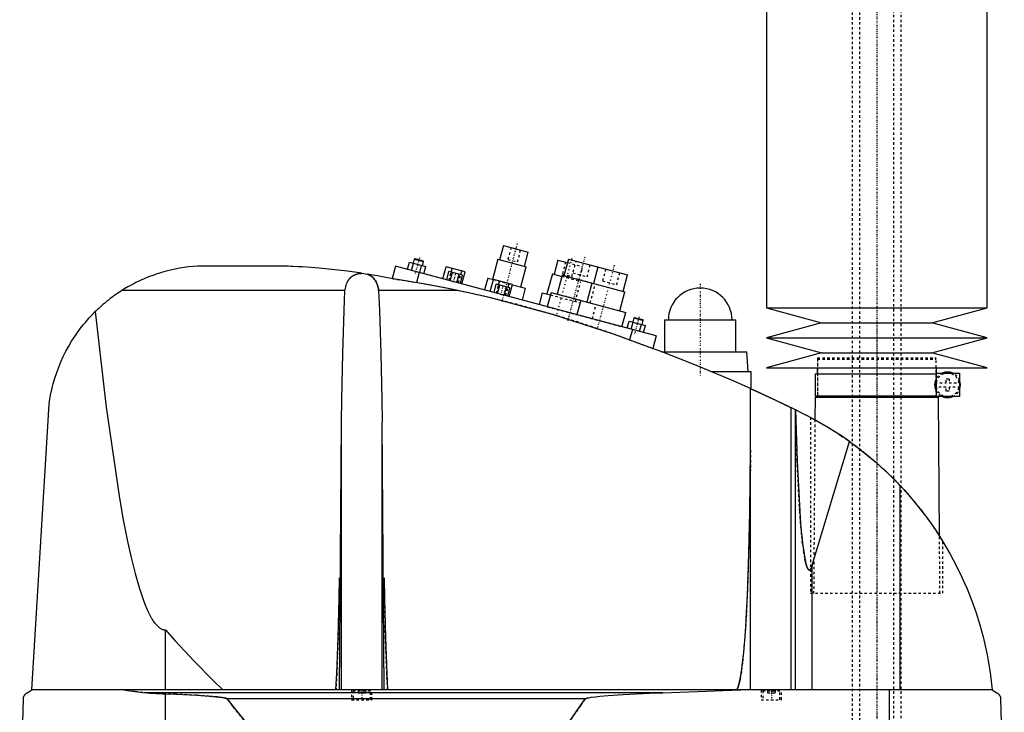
# Model space of a CAD drawing. Extents: x -139 to 502, y -144 to 599.
# Tile 5 of 6: x 100 to 502, y 68 to 351. Entities that reach past the tile are written whole.
import ezdxf

# ---------------------------------------------------------------- set-up
doc = ezdxf.new("R2010")
doc.units = 0
doc.linetypes.add('CENTER', pattern=[1.5, 0.45, -0.5, 0.05, -0.5])
doc.linetypes.add('DASHED', pattern=[2, 1, -1])
for name, color, linetype in [('AM_0', 7, 'CONTINUOUS'), ('AM_3', 7, 'DASHED'), ('AM_7', 7, 'CENTER')]:
    doc.layers.add(name, color=color, linetype=linetype)

msp = doc.modelspace()

# ---------------------------------------------------------------- linework, layer by layer
at = {"layer": 'AM_0', "color": 7, "linetype": 'CONTINUOUS'}
for p, q in [((405, 375), (405, 232.9)), ((495, 232.9), (495, 375)), ((297.76, 258.36), (296.21, 252.57)), ((297.76, 258.36), (307.9, 255.65)), ((261.65, 253.03), (261.34, 252.85)), ((261.65, 253.03), (265.03, 252.12)), ((306.35, 249.85), (307.9, 255.65)), ((205.5, 250), (174, 250)), ((253.75, 249.97), (252.38, 244.86)), ((360, 221.5), (253.75, 249.97)), ((258.61, 248.67), (259.39, 251.56)), ((259.39, 251.56), (266.08, 249.77)), ((260.29, 248.22), (261.06, 251.12)), ((261.34, 252.85), (260.89, 251.16)), ((261.34, 252.85), (265.21, 251.82)), ((263.63, 247.32), (264.41, 250.22)), ((264.75, 250.13), (265.21, 251.82)), ((265.21, 251.82), (265.03, 252.12)), ((265.3, 246.87), (266.08, 249.77)), ((273.07, 244.79), (274.39, 249.72)), ((282.11, 247.65), (274.39, 249.72)), ((276.48, 247.5), (276.89, 249.05)), ((295.48, 252.76), (293.28, 244.55)), ((295.48, 252.76), (307.07, 249.66)), ((304.87, 241.45), (307.07, 249.66)), ((319.98, 252.41), (318.42, 246.62)), ((319.98, 252.41), (323.84, 251.38)), ((324.23, 252.83), (322.42, 246.06)), ((324.23, 252.83), (348.38, 246.36)), ((336.3, 249.59), (334.49, 242.83)), ((240.04, 247.02), (242.28, 246.66)), ((263.41, 247.38), (262.3, 243.24)), ((274.62, 244.38), (275.53, 247.76)), ((281.11, 246.26), (275.53, 247.76)), ((276.02, 244), (276.93, 247.38)), ((278.81, 243.26), (279.71, 246.64)), ((280.2, 242.88), (281.11, 246.26)), ((280.34, 246.47), (280.76, 248.01)), ((280.79, 242.72), (282.11, 247.65)), ((291.35, 245.07), (290.06, 240.24)), ((291.35, 245.07), (293.68, 244.45)), ((317.7, 246.81), (315.5, 238.6)), ((317.7, 246.81), (321.56, 245.78)), ((321.69, 246.26), (319.62, 238.53)), ((321.69, 246.26), (347.29, 239.4)), ((346.56, 239.59), (348.38, 246.36)), ((292.39, 239.62), (293.71, 244.54)), ((301.43, 242.47), (293.71, 244.54)), ((293.94, 239.2), (294.85, 242.58)), ((300.43, 241.09), (294.85, 242.58)), ((295.34, 238.83), (296.24, 242.21)), ((295.8, 242.33), (296.21, 243.87)), ((298.13, 238.08), (299.03, 241.46)), ((299.52, 237.71), (300.43, 241.09)), ((299.66, 241.29), (300.08, 242.84)), ((300.11, 237.55), (301.43, 242.47)), ((301.41, 242.38), (306.81, 240.93)), ((305.51, 236.1), (306.81, 240.93)), ((333.77, 243.02), (331.7, 235.3)), ((233.13, 240), (142.19, 240)), ((279.16, 240), (246.87, 240)), ((313.57, 239.12), (312.27, 234.29)), ((313.57, 239.12), (316.95, 238.21)), ((317.21, 239.18), (315.65, 233.38)), ((317.21, 239.18), (347.63, 231.03)), ((345.22, 231.67), (347.29, 239.4)), ((329.28, 235.94), (327.73, 230.15)), ((405, 232.9), (427.5, 226.8)), ((405, 232.9), (495, 232.9)), ((472.5, 226.8), (495, 232.9)), ((346.08, 225.23), (347.63, 231.03)), ((351.24, 229.02), (350.93, 228.85)), ((351.24, 229.02), (354.62, 228.12)), ((348.2, 224.66), (348.98, 227.56)), ((348.98, 227.56), (355.67, 225.77)), ((349.88, 224.21), (350.65, 227.11)), ((350.93, 228.85), (350.48, 227.16)), ((350.93, 228.85), (354.8, 227.81)), ((353.22, 223.32), (354, 226.21)), ((354.34, 226.12), (354.8, 227.81)), ((354.8, 227.81), (354.62, 228.12)), ((354.89, 222.87), (355.67, 225.77)), ((363.5, 228), (363.5, 215)), ((363.5, 228), (392.5, 228)), ((392.5, 215), (392.5, 228)), ((427.5, 226.8), (405, 220.7)), ((427.5, 226.8), (472.5, 226.8)), ((495, 220.7), (472.5, 226.8)), ((350.34, 224.09), (349.21, 219.86)), ((360, 221.5), (358.62, 216.36)), ((405, 220.7), (427.5, 214.6)), ((405, 220.7), (495, 220.7)), ((472.5, 214.6), (495, 220.7)), ((362.27, 215), (397, 215)), ((397.5, 207), (397, 215)), ((427.5, 214.6), (405, 208.5)), ((427.5, 214.6), (472.5, 214.6)), ((495, 208.5), (472.5, 214.6)), ((382.43, 207), (398.65, 207)), ((398.65, 207), (398.65, 199.94)), ((405, 208.5), (495, 208.5)), ((424.85, 206), (424.85, 197)), ((424.85, 206), (474.4, 206)), ((425.65, 208.5), (425.65, 206)), ((474.35, 206), (474.35, 208.5)), ((474.4, 206.3), (483.75, 206.3)), ((474.4, 196.7), (474.4, 206.3)), ((483.75, 206.3), (483.75, 196.7)), ((398.5, 77.05), (398.5, 200.01)), ((424.85, 197), (474.4, 197)), ((425.65, 197), (425.65, 196.5)), ((474.35, 196.5), (474.35, 197)), ((105.5, 77.05), (112.5, 193.62)), ((424.82, 196.5), (424.76, 187.27)), ((424.82, 196.5), (475.18, 196.5)), ((483.75, 196.7), (474.4, 196.7)), ((475.58, 139.77), (475.18, 196.5)), ((415.04, 77.05), (415.04, 192.21)), ((415.04, 192.21), (421.5, 189)), ((416.82, 77.05), (416.82, 191.34)), ((230.88, 77.05), (231.67, 186.12)), ((231.67, 77.05), (231.67, 186.12)), ((249.12, 77.05), (248.33, 186.12)), ((248.33, 77.05), (248.33, 186.12)), ((423, 188.22), (424.76, 187.27)), ((423.7, 127.93), (438.83, 178.45)), ((459.54, 77.05), (459.54, 160.38)), ((475.58, 139.76), (477, 137.5)), ((423.7, 77.05), (423.7, 127.93)), ((160, 77.05), (160, 101.49)), ((103.5, 75.85), (105.5, 77.05)), ((497, 77.05), (105.5, 77.05)), ((362.76, 75.85), (394.4, 77.05)), ((455.15, 16.5), (455.15, 77.05)), ((497, 77.05), (499, 75.85)), ((100.5, 16.5), (102, 73.35)), ((362.76, 75.85), (152.3, 75.85)), ((160, 16.5), (160, 75.49)), ((331.04, 73.35), (185.14, 73.35)), ((500.5, 73.35), (502, 16.5))]:
    msp.add_line(p, q, dxfattribs=at)
for points in [[(174, 250, 0), (173.07, 249.95, 0), (171.22, 249.81, 0), (169.37, 249.62, 0), (168.44, 249.51, 0), (167.52, 249.38, 0), (165.68, 249.08, 0), (163.84, 248.73, 0), (162.01, 248.33, 0), (160.2, 247.87, 0), (158.39, 247.36, 0), (157.49, 247.09, 0), (156.6, 246.8, 0), (154.82, 246.19, 0), (153.05, 245.52, 0), (151.31, 244.8, 0), (149.59, 244.04, 0), (147.9, 243.22, 0), (147.06, 242.79, 0), (146.23, 242.36, 0), (144.59, 241.45, 0), (142.98, 240.49, 0), (142.19, 240, 0)], [(240.04, 247.02, 0), (234.21, 247.86, 0), (222.58, 249.13, 0), (215.86, 249.61, 0), (213.96, 249.72, 0), (212.06, 249.8, 0), (211.12, 249.84, 0), (210.18, 249.88, 0), (208.3, 249.94, 0), (206.43, 249.98, 0), (205.5, 250, 0)], [(233.13, 240, 0), (233.17, 240.31, 0), (233.29, 240.92, 0), (233.43, 241.53, 0), (233.51, 241.83, 0), (233.6, 242.12, 0), (233.8, 242.7, 0), (233.93, 243.02, 0), (233.97, 243.11, 0), (234.01, 243.21, 0), (234.03, 243.25, 0), (234.05, 243.3, 0), (234.09, 243.38, 0), (234.13, 243.47, 0), (234.18, 243.56, 0), (234.22, 243.65, 0), (234.27, 243.73, 0), (234.29, 243.78, 0), (234.32, 243.82, 0), (234.37, 243.9, 0), (234.42, 243.99, 0), (234.47, 244.07, 0), (234.52, 244.15, 0), (234.57, 244.23, 0), (234.6, 244.27, 0), (234.62, 244.31, 0), (234.68, 244.39, 0), (234.73, 244.47, 0), (234.79, 244.55, 0), (234.85, 244.62, 0), (234.91, 244.7, 0), (234.93, 244.74, 0), (234.96, 244.77, 0), (235.03, 244.85, 0), (235.09, 244.92, 0), (235.12, 244.95, 0), (235.15, 244.99, 0), (235.21, 245.06, 0), (235.28, 245.13, 0), (235.31, 245.16, 0), (235.34, 245.2, 0), (235.41, 245.26, 0), (235.48, 245.33, 0), (235.55, 245.39, 0), (235.62, 245.46, 0), (235.69, 245.52, 0), (235.73, 245.55, 0), (235.76, 245.58, 0), (235.84, 245.64, 0), (235.91, 245.7, 0), (235.99, 245.76, 0), (236.06, 245.81, 0), (236.14, 245.87, 0), (236.18, 245.89, 0), (236.22, 245.92, 0), (236.3, 245.97, 0), (236.38, 246.03, 0), (236.46, 246.08, 0), (236.54, 246.13, 0), (236.63, 246.18, 0), (236.67, 246.2, 0), (236.72, 246.22, 0), (236.81, 246.27, 0), (236.9, 246.32, 0), (236.99, 246.36, 0), (237.08, 246.41, 0), (237.18, 246.45, 0), (237.22, 246.47, 0), (237.27, 246.49, 0), (237.37, 246.53, 0), (237.47, 246.57, 0), (237.57, 246.6, 0), (237.67, 246.64, 0), (237.77, 246.67, 0), (237.82, 246.69, 0), (237.87, 246.71, 0), (237.97, 246.74, 0), (238.08, 246.77, 0), (238.13, 246.78, 0), (238.18, 246.79, 0), (238.29, 246.82, 0), (238.39, 246.84, 0), (238.45, 246.86, 0), (238.5, 246.87, 0), (238.6, 246.89, 0), (238.71, 246.91, 0), (238.82, 246.93, 0), (238.93, 246.94, 0), (239.03, 246.96, 0), (239.09, 246.96, 0), (239.14, 246.97, 0), (239.25, 246.98, 0), (239.35, 246.99, 0), (239.46, 247, 0), (239.57, 247.01, 0), (239.67, 247.01, 0), (239.72, 247.01, 0), (239.78, 247.02, 0), (239.88, 247.02, 0), (239.98, 247.02, 0), (240.04, 247.02, 0)], [(250.5, 245.15, 0), (249.14, 245.42, 0), (246.4, 245.94, 0), (243.66, 246.42, 0), (242.28, 246.66, 0)], [(242.28, 246.66, 0), (242.32, 246.64, 0), (242.4, 246.61, 0), (242.48, 246.59, 0), (242.52, 246.57, 0), (242.56, 246.56, 0), (242.64, 246.53, 0), (242.72, 246.49, 0), (242.79, 246.46, 0), (242.87, 246.43, 0), (242.94, 246.39, 0), (242.98, 246.38, 0), (243.02, 246.36, 0), (243.09, 246.32, 0), (243.16, 246.29, 0), (243.24, 246.25, 0), (243.31, 246.21, 0), (243.37, 246.17, 0), (243.41, 246.15, 0), (243.44, 246.13, 0), (243.51, 246.09, 0), (243.58, 246.05, 0), (243.61, 246.03, 0), (243.64, 246.01, 0), (243.71, 245.97, 0), (243.77, 245.93, 0), (243.8, 245.91, 0), (243.83, 245.89, 0), (243.89, 245.84, 0), (243.96, 245.8, 0), (244.02, 245.75, 0), (244.08, 245.71, 0), (244.14, 245.66, 0), (244.17, 245.64, 0), (244.19, 245.61, 0), (244.25, 245.57, 0), (244.31, 245.52, 0), (244.37, 245.47, 0), (244.42, 245.42, 0), (244.48, 245.37, 0), (244.51, 245.34, 0), (244.53, 245.32, 0), (244.59, 245.26, 0), (244.64, 245.21, 0), (244.82, 245.02, 0), (245.11, 244.67, 0), (245.38, 244.3, 0), (245.51, 244.11, 0), (245.63, 243.91, 0), (245.85, 243.5, 0), (246.05, 243.07, 0), (246.23, 242.63, 0), (246.39, 242.17, 0), (246.53, 241.7, 0), (246.59, 241.46, 0), (246.65, 241.22, 0), (246.75, 240.74, 0), (246.84, 240.25, 0), (246.87, 240, 0)], [(279.16, 240, 0), (274.48, 240.96, 0), (264.99, 242.76, 0), (255.36, 244.4, 0), (250.5, 245.15, 0)], [(142.19, 240, 0), (141.86, 239.79, 0), (141.22, 239.37, 0), (140.58, 238.95, 0), (140.26, 238.73, 0), (139.94, 238.51, 0), (139.31, 238.07, 0), (138.68, 237.62, 0), (138.06, 237.16, 0), (137.45, 236.7, 0), (136.84, 236.23, 0), (136.53, 235.99, 0), (136.23, 235.75, 0), (135.64, 235.26, 0), (135.04, 234.77, 0), (134.46, 234.27, 0), (133.88, 233.76, 0), (133.3, 233.25, 0), (133.02, 232.99, 0), (132.73, 232.73, 0), (132.17, 232.2, 0), (131.62, 231.66, 0), (131.34, 231.39, 0)], [(231.67, 186.12, 0), (231.81, 195.73, 0), (232.22, 214.34, 0), (232.79, 231.8, 0), (233.13, 240, 0)], [(246.87, 240, 0), (247.21, 231.8, 0), (247.78, 214.34, 0), (248.19, 195.73, 0), (248.33, 186.12, 0)], [(355.5, 217.5, 0), (343.04, 222.09, 0), (317.78, 230.27, 0), (292.11, 237.1, 0), (279.16, 240, 0)], [(112.5, 193.62, 0), (112.68, 194.85, 0), (113.09, 197.27, 0), (113.59, 199.65, 0), (113.87, 200.82, 0), (114.17, 201.98, 0), (114.84, 204.28, 0), (115.58, 206.54, 0), (116.41, 208.76, 0), (117.31, 210.94, 0), (118.29, 213.09, 0), (118.8, 214.15, 0), (119.34, 215.2, 0), (120.48, 217.28, 0), (121.68, 219.31, 0), (122.97, 221.3, 0), (124.33, 223.25, 0), (125.76, 225.15, 0), (126.51, 226.08, 0), (127.27, 227, 0), (128.85, 228.8, 0), (130.49, 230.54, 0), (131.34, 231.39, 0)], [(131.34, 231.39, 0), (135.75, 192.38, 0), (141.14, 155.29, 0), (142.72, 146.42, 0), (144.32, 138.32, 0), (145.13, 134.57, 0), (145.93, 131.02, 0), (147.56, 124.51, 0), (149.19, 118.8, 0), (150.84, 113.89, 0), (151.8, 111.41, 0), (152.08, 110.75, 0), (152.36, 110.11, 0), (152.49, 109.8, 0), (152.63, 109.5, 0), (152.91, 108.9, 0), (153.19, 108.34, 0), (153.46, 107.79, 0), (153.74, 107.26, 0), (154.02, 106.76, 0), (154.16, 106.52, 0), (154.29, 106.29, 0), (154.57, 105.83, 0), (154.85, 105.4, 0), (154.99, 105.19, 0), (155.13, 104.99, 0), (155.4, 104.6, 0), (155.68, 104.23, 0), (155.82, 104.06, 0), (155.96, 103.89, 0), (156.24, 103.57, 0), (156.52, 103.28, 0), (156.8, 103, 0), (157.07, 102.75, 0), (157.35, 102.52, 0), (157.49, 102.42, 0), (157.63, 102.32, 0), (157.91, 102.13, 0), (158.19, 101.97, 0), (158.47, 101.84, 0), (158.63, 101.77, 0), (158.68, 101.75, 0), (158.72, 101.73, 0), (158.75, 101.72, 0), (158.77, 101.72, 0), (158.82, 101.7, 0), (158.86, 101.68, 0), (158.91, 101.67, 0), (158.95, 101.65, 0), (159, 101.64, 0), (159.02, 101.63, 0), (159.05, 101.63, 0), (159.09, 101.61, 0), (159.14, 101.6, 0), (159.16, 101.6, 0), (159.19, 101.59, 0), (159.23, 101.58, 0), (159.28, 101.57, 0), (159.3, 101.56, 0), (159.33, 101.56, 0), (159.37, 101.55, 0), (159.42, 101.54, 0), (159.47, 101.53, 0), (159.51, 101.53, 0), (159.56, 101.52, 0), (159.58, 101.52, 0), (159.6, 101.52, 0), (159.65, 101.51, 0), (159.7, 101.51, 0), (159.74, 101.5, 0), (159.79, 101.5, 0), (159.84, 101.5, 0), (159.86, 101.5, 0), (159.88, 101.49, 0), (159.93, 101.49, 0), (159.98, 101.49, 0), (160, 101.49, 0)], [(398.5, 200.01, 0), (391.43, 203.15, 0), (377.17, 209.17, 0), (362.76, 214.82, 0), (355.5, 217.5, 0)], [(398.5, 200.01, 0), (398.5, 200.01, 0), (398.51, 200, 0), (398.52, 200, 0), (398.53, 199.99, 0), (398.54, 199.99, 0), (398.56, 199.98, 0), (398.59, 199.96, 0), (398.63, 199.95, 0), (398.67, 199.93, 0), (398.73, 199.9, 0), (398.75, 199.89, 0), (398.78, 199.88, 0), (398.85, 199.85, 0), (398.91, 199.82, 0), (398.99, 199.78, 0), (399.07, 199.75, 0), (399.16, 199.71, 0), (399.21, 199.69, 0), (399.25, 199.66, 0), (399.35, 199.62, 0), (399.46, 199.57, 0), (399.51, 199.55, 0), (399.57, 199.52, 0), (399.68, 199.47, 0), (399.8, 199.42, 0), (399.86, 199.39, 0), (399.93, 199.36, 0), (400.05, 199.3, 0), (400.19, 199.24, 0), (400.32, 199.18, 0), (400.46, 199.11, 0), (400.6, 199.05, 0), (400.68, 199.02, 0), (400.75, 198.98, 0), (400.9, 198.91, 0), (401.05, 198.84, 0), (401.21, 198.77, 0), (401.37, 198.7, 0), (401.53, 198.62, 0), (401.62, 198.59, 0), (401.7, 198.55, 0), (401.87, 198.47, 0), (402.05, 198.39, 0), (402.23, 198.3, 0), (402.41, 198.22, 0), (402.6, 198.13, 0), (402.7, 198.09, 0), (402.79, 198.04, 0), (402.98, 197.95, 0), (403.18, 197.86, 0), (403.38, 197.77, 0), (403.58, 197.68, 0), (403.78, 197.58, 0), (403.88, 197.54, 0), (403.99, 197.49, 0), (404.19, 197.39, 0), (404.4, 197.3, 0), (404.61, 197.2, 0), (404.82, 197.1, 0), (405.03, 197, 0), (405.13, 196.96, 0), (405.24, 196.91, 0), (405.45, 196.81, 0), (405.66, 196.71, 0), (405.76, 196.66, 0), (405.87, 196.61, 0), (406.08, 196.51, 0), (406.29, 196.41, 0), (406.39, 196.36, 0), (406.5, 196.32, 0), (406.7, 196.22, 0), (406.91, 196.12, 0), (407.11, 196.03, 0), (407.32, 195.93, 0), (407.52, 195.83, 0), (407.63, 195.78, 0), (407.73, 195.73, 0), (407.94, 195.63, 0), (408.15, 195.54, 0), (408.36, 195.44, 0), (408.57, 195.34, 0), (408.78, 195.24, 0), (408.88, 195.19, 0), (408.99, 195.14, 0), (409.2, 195.04, 0), (409.41, 194.94, 0), (409.61, 194.84, 0), (409.82, 194.74, 0), (410.02, 194.64, 0), (410.13, 194.59, 0), (410.23, 194.54, 0), (410.43, 194.45, 0), (410.63, 194.35, 0), (410.83, 194.26, 0), (411.02, 194.16, 0), (411.21, 194.07, 0), (411.31, 194.03, 0), (411.4, 193.98, 0), (411.59, 193.89, 0), (411.77, 193.8, 0), (411.95, 193.72, 0), (412.13, 193.63, 0), (412.3, 193.55, 0), (412.38, 193.51, 0), (412.47, 193.47, 0), (412.63, 193.39, 0), (412.79, 193.31, 0), (412.87, 193.27, 0), (412.95, 193.23, 0), (413.1, 193.16, 0), (413.24, 193.09, 0), (413.32, 193.05, 0), (413.39, 193.02, 0), (413.53, 192.95, 0), (413.67, 192.88, 0), (413.81, 192.82, 0), (413.94, 192.75, 0), (414.07, 192.69, 0), (414.13, 192.66, 0), (414.19, 192.63, 0), (414.31, 192.57, 0), (414.42, 192.51, 0), (414.53, 192.46, 0), (414.64, 192.41, 0), (414.74, 192.36, 0), (414.79, 192.34, 0), (414.83, 192.32, 0), (414.92, 192.27, 0), (415, 192.23, 0), (415.04, 192.21, 0)], [(416.84, 191.33, 0), (417.47, 170.39, 0), (418.57, 149.87, 0), (418.94, 145, 0), (419.34, 140.63, 0), (419.54, 138.64, 0), (419.75, 136.79, 0), (420.19, 133.5, 0), (420.63, 130.78, 0), (420.9, 129.47, 0), (420.98, 129.13, 0), (421.06, 128.81, 0), (421.09, 128.65, 0), (421.13, 128.5, 0), (421.21, 128.22, 0), (421.29, 127.95, 0), (421.37, 127.69, 0), (421.45, 127.46, 0), (421.52, 127.24, 0), (421.56, 127.13, 0), (421.6, 127.03, 0), (421.68, 126.85, 0), (421.76, 126.68, 0), (421.84, 126.53, 0), (421.92, 126.39, 0), (421.97, 126.32, 0), (421.98, 126.3, 0), (421.99, 126.29, 0), (422, 126.28, 0), (422.01, 126.27, 0), (422.02, 126.25, 0), (422.03, 126.23, 0), (422.04, 126.22, 0), (422.05, 126.22, 0), (422.06, 126.2, 0), (422.07, 126.18, 0), (422.08, 126.18, 0), (422.09, 126.17, 0), (422.1, 126.15, 0), (422.11, 126.14, 0), (422.13, 126.13, 0), (422.14, 126.11, 0), (422.15, 126.1, 0), (422.16, 126.09, 0), (422.16, 126.09, 0), (422.18, 126.08, 0), (422.19, 126.06, 0), (422.2, 126.05, 0), (422.22, 126.04, 0), (422.23, 126.03, 0), (422.24, 126.03, 0), (422.24, 126.02, 0), (422.26, 126.01, 0), (422.27, 126.01, 0), (422.28, 126, 0), (422.28, 126, 0), (422.3, 125.99, 0), (422.31, 125.98, 0), (422.32, 125.98, 0), (422.32, 125.98, 0), (422.34, 125.97, 0), (422.35, 125.97, 0), (422.36, 125.96, 0), (422.38, 125.96, 0), (422.39, 125.95, 0), (422.4, 125.95, 0), (422.4, 125.95, 0), (422.42, 125.94, 0), (422.43, 125.94, 0), (422.44, 125.94, 0), (422.46, 125.94, 0), (422.47, 125.94, 0), (422.48, 125.94, 0), (422.48, 125.94, 0), (422.5, 125.94, 0), (422.51, 125.94, 0), (422.52, 125.94, 0), (422.52, 125.94, 0), (422.54, 125.94, 0), (422.55, 125.94, 0), (422.56, 125.94, 0), (422.56, 125.94, 0), (422.58, 125.94, 0), (422.59, 125.95, 0), (422.6, 125.95, 0), (422.62, 125.95, 0), (422.63, 125.96, 0), (422.64, 125.96, 0), (422.64, 125.96, 0), (422.66, 125.97, 0), (422.67, 125.97, 0), (422.68, 125.98, 0), (422.7, 125.99, 0), (422.71, 125.99, 0), (422.72, 126, 0), (422.72, 126, 0), (422.74, 126.01, 0), (422.75, 126.02, 0), (422.76, 126.03, 0), (422.78, 126.04, 0), (422.79, 126.05, 0), (422.8, 126.05, 0), (422.8, 126.06, 0), (422.82, 126.07, 0), (422.83, 126.08, 0), (422.84, 126.09, 0), (422.86, 126.11, 0), (422.87, 126.12, 0), (422.88, 126.13, 0), (422.88, 126.13, 0), (422.9, 126.15, 0), (422.91, 126.16, 0), (422.92, 126.18, 0), (422.94, 126.19, 0), (422.95, 126.21, 0), (422.96, 126.22, 0), (422.96, 126.22, 0), (422.97, 126.24, 0), (422.99, 126.26, 0), (422.99, 126.27, 0), (423, 126.28, 0), (423.01, 126.3, 0), (423.03, 126.31, 0), (423.03, 126.32, 0), (423.04, 126.33, 0), (423.05, 126.35, 0), (423.07, 126.37, 0), (423.11, 126.45, 0), (423.19, 126.59, 0), (423.27, 126.75, 0), (423.35, 126.92, 0), (423.43, 127.12, 0), (423.47, 127.22, 0), (423.51, 127.33, 0), (423.59, 127.55, 0), (423.67, 127.8, 0), (423.7, 127.93, 0)], [(438.83, 178.45, 0), (436.05, 180.38, 0), (430.36, 184.04, 0), (424.49, 187.42, 0), (421.5, 189, 0)], [(438.83, 178.45, 0), (442.52, 175.73, 0), (449.63, 169.92, 0), (456.34, 163.67, 0), (459.54, 160.38, 0)], [(392.5, 77.05, 0), (392.51, 77.05, 0), (392.52, 77.05, 0), (392.54, 77.05, 0), (392.54, 77.05, 0), (392.55, 77.05, 0), (392.57, 77.06, 0), (392.58, 77.06, 0), (392.59, 77.06, 0), (392.61, 77.07, 0), (392.62, 77.07, 0), (392.63, 77.07, 0), (392.64, 77.08, 0), (392.65, 77.08, 0), (392.67, 77.09, 0), (392.68, 77.09, 0), (392.7, 77.1, 0), (392.71, 77.11, 0), (392.72, 77.11, 0), (392.73, 77.12, 0), (392.74, 77.13, 0), (392.75, 77.14, 0), (392.76, 77.14, 0), (392.77, 77.15, 0), (392.78, 77.16, 0), (392.8, 77.17, 0), (392.81, 77.18, 0), (392.81, 77.18, 0), (392.83, 77.2, 0), (392.84, 77.21, 0), (392.86, 77.22, 0), (392.87, 77.24, 0), (392.89, 77.25, 0), (392.89, 77.26, 0), (392.9, 77.27, 0), (392.91, 77.28, 0), (392.93, 77.3, 0), (392.94, 77.32, 0), (392.96, 77.33, 0), (392.97, 77.35, 0), (392.98, 77.36, 0), (392.99, 77.37, 0), (393, 77.39, 0), (393.02, 77.41, 0), (393.03, 77.43, 0), (393.04, 77.45, 0), (393.06, 77.48, 0), (393.07, 77.49, 0), (393.07, 77.5, 0), (393.09, 77.52, 0), (393.1, 77.54, 0), (393.15, 77.63, 0), (393.24, 77.8, 0), (393.28, 77.89, 0), (393.33, 77.98, 0), (393.41, 78.19, 0), (393.5, 78.41, 0), (393.58, 78.66, 0), (393.67, 78.93, 0), (393.76, 79.22, 0), (393.8, 79.37, 0), (393.84, 79.52, 0), (393.93, 79.85, 0), (394.01, 80.2, 0), (394.05, 80.38, 0), (394.3, 81.58, 0), (394.8, 84.49, 0), (395.27, 88.1, 0), (395.72, 92.36, 0), (396.15, 97.25, 0), (396.55, 102.74, 0), (396.74, 105.69, 0), (396.92, 108.77, 0), (397.26, 115.3, 0), (397.56, 122.29, 0), (398.3, 149.52, 0), (398.5, 174.82, 0)], [(459.54, 160.38, 0), (461.41, 158.34, 0), (464.99, 154.24, 0), (468.3, 150.11, 0), (469.89, 148.01, 0), (471.45, 145.88, 0), (474.44, 141.53, 0), (477.27, 137.05, 0), (479.93, 132.47, 0), (482.42, 127.8, 0), (484.72, 123.04, 0), (485.8, 120.64, 0), (486.83, 118.23, 0), (488.74, 113.37, 0), (490.47, 108.47, 0), (491.99, 103.56, 0), (493.33, 98.65, 0), (494.47, 93.75, 0), (494.97, 91.32, 0), (495.42, 88.89, 0), (496.18, 84.09, 0), (496.77, 79.37, 0), (497, 77.05, 0)], [(229.47, 77.05, 0), (229.81, 83.72, 0), (230.36, 98.37, 0), (230.75, 114.39, 0), (230.88, 122.75, 0)], [(249.12, 122.75, 0), (249.25, 114.39, 0), (249.64, 98.37, 0), (250.19, 83.72, 0), (250.53, 77.05, 0)], [(160, 101.49, 0), (163.89, 97.11, 0), (171.66, 88.72, 0), (179.43, 80.82, 0), (183.32, 77.05, 0)], [(142.93, 77.05, 0), (144.47, 76.79, 0), (147.58, 76.34, 0), (150.72, 75.99, 0), (152.3, 75.85, 0)], [(102, 73.35, 0), (102, 73.35, 0), (102, 73.36, 0), (102, 73.37, 0), (102, 73.38, 0), (102, 73.38, 0), (102, 73.39, 0), (102, 73.4, 0), (102, 73.41, 0), (102, 73.42, 0), (102, 73.43, 0), (102, 73.43, 0), (102, 73.44, 0), (102, 73.45, 0), (102.01, 73.46, 0), (102.01, 73.47, 0), (102.01, 73.47, 0), (102.01, 73.48, 0), (102.01, 73.49, 0), (102.01, 73.49, 0), (102.01, 73.5, 0), (102.01, 73.51, 0), (102.01, 73.52, 0), (102.01, 73.54, 0), (102.02, 73.59, 0), (102.02, 73.65, 0), (102.03, 73.7, 0), (102.04, 73.74, 0), (102.05, 73.79, 0), (102.05, 73.81, 0), (102.06, 73.84, 0), (102.06, 73.88, 0), (102.07, 73.92, 0), (102.08, 73.96, 0), (102.09, 74, 0), (102.1, 74.03, 0), (102.11, 74.05, 0), (102.11, 74.07, 0), (102.12, 74.11, 0), (102.13, 74.14, 0), (102.14, 74.16, 0), (102.14, 74.17, 0), (102.16, 74.21, 0), (102.17, 74.24, 0), (102.17, 74.26, 0), (102.18, 74.27, 0), (102.19, 74.31, 0), (102.2, 74.34, 0), (102.25, 74.44, 0), (102.32, 74.61, 0), (102.4, 74.76, 0), (102.48, 74.89, 0), (102.57, 75.01, 0), (102.61, 75.06, 0), (102.65, 75.12, 0), (102.74, 75.22, 0), (102.83, 75.32, 0), (102.93, 75.42, 0), (103.02, 75.51, 0), (103.12, 75.59, 0), (103.18, 75.63, 0), (103.23, 75.67, 0), (103.33, 75.75, 0), (103.44, 75.82, 0), (103.5, 75.85, 0)], [(152.3, 75.85, 0), (153.62, 75.75, 0), (156.22, 75.59, 0), (158.77, 75.5, 0), (160, 75.49, 0)], [(160, 75.49, 0), (164.12, 75.31, 0), (172.73, 74.85, 0), (177.71, 74.5, 0), (179.1, 74.38, 0), (180.47, 74.24, 0), (181.15, 74.17, 0), (181.81, 74.09, 0), (183.13, 73.91, 0), (183.95, 73.76, 0), (184.18, 73.71, 0), (184.41, 73.65, 0), (184.52, 73.62, 0), (184.63, 73.59, 0), (184.76, 73.55, 0), (184.79, 73.54, 0), (184.83, 73.52, 0), (184.84, 73.52, 0), (184.86, 73.51, 0), (184.9, 73.5, 0), (184.93, 73.48, 0), (184.96, 73.47, 0), (185, 73.45, 0), (185.03, 73.43, 0), (185.05, 73.42, 0), (185.07, 73.41, 0), (185.08, 73.4, 0), (185.09, 73.39, 0), (185.09, 73.39, 0), (185.1, 73.39, 0), (185.1, 73.39, 0), (185.11, 73.38, 0), (185.11, 73.38, 0), (185.12, 73.37, 0), (185.12, 73.37, 0), (185.12, 73.37, 0), (185.13, 73.36, 0), (185.13, 73.36, 0), (185.13, 73.36, 0), (185.14, 73.35, 0), (185.14, 73.35, 0)], [(185.14, 73.35, 0), (187.39, 70.43, 0), (191.88, 64.83, 0), (196.37, 59.53, 0), (198.61, 56.99, 0), (200.86, 54.53, 0), (205.35, 49.84, 0), (209.84, 45.46, 0), (214.33, 41.38, 0), (218.83, 37.61, 0), (223.32, 34.15, 0), (225.56, 32.53, 0), (227.81, 30.99, 0), (232.3, 28.14, 0), (236.8, 25.59, 0), (241.29, 23.35, 0), (245.78, 21.42, 0), (250.27, 19.79, 0), (252.52, 19.09, 0), (254.77, 18.47, 0), (259.26, 17.45, 0), (263.75, 16.74, 0), (266, 16.5, 0)], [(266, 16.5, 0), (267.81, 17, 0), (271.42, 18.17, 0), (275.04, 19.6, 0), (276.84, 20.41, 0), (278.65, 21.27, 0), (282.26, 23.19, 0), (285.88, 25.36, 0), (289.49, 27.78, 0), (293.11, 30.44, 0), (296.72, 33.35, 0), (298.53, 34.9, 0), (300.33, 36.51, 0), (303.95, 39.92, 0), (307.56, 43.57, 0), (311.17, 47.47, 0), (314.79, 51.62, 0), (318.4, 56.02, 0), (320.21, 58.31, 0), (322.01, 60.66, 0), (325.62, 65.55, 0), (329.24, 70.69, 0), (331.04, 73.35, 0)], [(331.04, 73.35, 0), (331.05, 73.35, 0), (331.05, 73.36, 0), (331.06, 73.37, 0), (331.06, 73.37, 0), (331.06, 73.37, 0), (331.07, 73.38, 0), (331.07, 73.38, 0), (331.08, 73.39, 0), (331.09, 73.39, 0), (331.09, 73.4, 0), (331.09, 73.4, 0), (331.1, 73.4, 0), (331.1, 73.41, 0), (331.11, 73.41, 0), (331.13, 73.43, 0), (331.15, 73.44, 0), (331.17, 73.45, 0), (331.22, 73.48, 0), (331.26, 73.5, 0), (331.3, 73.52, 0), (331.35, 73.54, 0), (331.4, 73.56, 0), (331.42, 73.57, 0), (331.44, 73.57, 0), (331.49, 73.59, 0), (331.54, 73.61, 0), (331.69, 73.65, 0), (331.83, 73.69, 0), (331.96, 73.73, 0), (332.24, 73.79, 0), (332.52, 73.85, 0), (333.54, 74.02, 0), (335.34, 74.26, 0), (336.23, 74.36, 0), (337.11, 74.45, 0), (338.78, 74.6, 0), (340.47, 74.74, 0), (346.52, 75.14, 0), (357.28, 75.66, 0), (362.76, 75.85, 0)], [(499, 75.85, 0), (499.06, 75.82, 0), (499.17, 75.75, 0), (499.27, 75.67, 0), (499.33, 75.63, 0), (499.38, 75.59, 0), (499.48, 75.51, 0), (499.58, 75.41, 0), (499.67, 75.32, 0), (499.77, 75.22, 0), (499.86, 75.11, 0), (499.9, 75.06, 0), (499.94, 75, 0), (500.02, 74.88, 0), (500.1, 74.75, 0), (500.18, 74.59, 0), (500.26, 74.43, 0), (500.3, 74.32, 0), (500.32, 74.29, 0), (500.33, 74.26, 0), (500.33, 74.24, 0), (500.34, 74.22, 0), (500.35, 74.19, 0), (500.36, 74.16, 0), (500.37, 74.14, 0), (500.37, 74.12, 0), (500.38, 74.09, 0), (500.39, 74.05, 0), (500.4, 74.04, 0), (500.4, 74.02, 0), (500.41, 73.98, 0), (500.42, 73.94, 0), (500.43, 73.9, 0), (500.44, 73.86, 0), (500.45, 73.82, 0), (500.45, 73.8, 0), (500.46, 73.78, 0), (500.46, 73.73, 0), (500.47, 73.68, 0), (500.48, 73.63, 0), (500.48, 73.58, 0), (500.49, 73.53, 0), (500.49, 73.51, 0), (500.49, 73.48, 0), (500.5, 73.43, 0), (500.5, 73.4, 0), (500.5, 73.39, 0), (500.5, 73.38, 0), (500.5, 73.38, 0), (500.5, 73.37, 0), (500.5, 73.36, 0), (500.5, 73.35, 0), (500.5, 73.35, 0)]]:
    msp.add_polyline3d(points, dxfattribs=at)
for centre, radius, start, end in [((378, 228), 13, 0, 180), ((478.85, 201.5), 5.25, 66.1045, 113.8955), ((478.85, 201.5), 5.25, 338.9605, 21.0395), ((478.85, 201.5), 5.25, 246.1045, 293.8955)]:
    msp.add_arc(centre, radius, start, end, dxfattribs=at)
at = {"layer": 'AM_3', "color": 6, "linetype": 'DASHED'}
for p, q in [((443, 565.5), (443, -110.5)), ((457, -110.5), (457, 565.5)), ((440, 553.5), (440, -70.5)), ((460, -80.5), (460, 553.5)), ((300.9, 257.52), (299.6, 252.69)), ((303.47, 251.66), (304.76, 256.49)), ((299.6, 252.69), (303.47, 251.66)), ((323.12, 251.57), (321.82, 246.74)), ((323.84, 251.38), (330.12, 249.69)), ((325.68, 245.71), (327.37, 251.98)), ((328.57, 243.9), (330.12, 249.69)), ((331.87, 245.6), (333.16, 250.43)), ((275.57, 244.12), (276.48, 247.5)), ((276.82, 247.41), (275.92, 244.03)), ((278.91, 243.23), (279.82, 246.61)), ((279.44, 243.09), (280.34, 246.47)), ((321.56, 245.78), (329.29, 243.7)), ((321.82, 246.74), (325.68, 245.71)), ((333.77, 243.02), (322.42, 246.06)), ((326.07, 247.15), (331.87, 245.6)), ((339.44, 248.75), (338.15, 243.92)), ((343.94, 242.37), (345.24, 247.2)), ((252.38, 244.86), (262.3, 243.24)), ((293.68, 244.45), (301.41, 242.38)), ((294.89, 238.95), (295.8, 242.33)), ((296.14, 242.23), (295.23, 238.85)), ((298.23, 238.05), (299.13, 241.43)), ((298.76, 237.91), (299.66, 241.29)), ((327.09, 235.49), (329.29, 243.7)), ((333.14, 234.91), (335.21, 242.63)), ((338.15, 243.92), (343.94, 242.37)), ((316.95, 238.21), (329.02, 234.98)), ((329.28, 235.94), (319.62, 238.53)), ((315.65, 233.38), (346.08, 225.23)), ((334.01, 228.47), (335.56, 234.26)), ((349.21, 219.86), (358.62, 216.36)), ((425.82, 212.5), (425.82, 196.5)), ((425.82, 212.5), (474.18, 212.5)), ((426.32, 212.5), (425.82, 212)), ((425.82, 212), (425.82, 196.5)), ((425.82, 212), (474.18, 212)), ((474.18, 212), (473.68, 212.5)), ((474.18, 196.5), (474.18, 212.5)), ((474.18, 196.5), (474.18, 212)), ((473.68, 202.4), (478.25, 202.4)), ((474.16, 199.15), (474.16, 203.85)), ((478.25, 204), (479.45, 204)), ((478.25, 202.4), (478.25, 204)), ((479.45, 204), (479.45, 202.4)), ((479.45, 202.4), (484.02, 202.4)), ((478.25, 200.6), (473.68, 200.6)), ((478.25, 199), (478.25, 200.6)), ((479.45, 199), (478.25, 199)), ((479.45, 200.6), (479.45, 199)), ((484.02, 200.6), (479.45, 200.6)), ((423, 188.22), (423, 116.5)), ((424.76, 187.27), (424.25, 116.5)), ((475.75, 116.5), (475.58, 139.77)), ((477, 116.5), (477, 137.5)), ((423, 116.5), (477, 116.5)), ((235.85, 77.05), (235.85, 73.05)), ((236.9, 77.05), (236.5, 76.65)), ((236.5, 76.65), (236.5, 73.05)), ((236.5, 76.65), (243.5, 76.65)), ((238.5, 77.05), (238.5, 75.8)), ((240, 77.05), (240, 75.8)), ((241.5, 77.05), (241.5, 75.8)), ((243.5, 76.65), (243.1, 77.05)), ((243.5, 73.05), (243.5, 76.65)), ((244.15, 73.05), (244.15, 77.05)), ((402.85, 77.05), (402.85, 73.05)), ((403.9, 77.05), (403.5, 76.65)), ((403.5, 76.65), (403.5, 73.05)), ((403.5, 76.65), (410.5, 76.65)), ((405.5, 77.05), (405.5, 75.8)), ((407, 77.05), (407, 75.8)), ((408.5, 77.05), (408.5, 75.8)), ((410.5, 76.65), (410.1, 77.05)), ((410.5, 73.05), (410.5, 76.65)), ((411.15, 73.05), (411.15, 77.05)), ((235.85, 73.05), (244.15, 73.05)), ((238.5, 75.8), (241.5, 75.8)), ((402.85, 73.05), (411.15, 73.05)), ((405.5, 75.8), (408.5, 75.8))]:
    msp.add_line(p, q, dxfattribs=at)
for points in [[(246.87, 240, 0), (246.84, 240.25, 0), (246.75, 240.74, 0), (246.65, 241.22, 0), (246.59, 241.46, 0), (246.53, 241.7, 0), (246.39, 242.17, 0), (246.23, 242.63, 0), (246.05, 243.07, 0), (245.85, 243.5, 0), (245.63, 243.91, 0), (245.51, 244.11, 0), (245.38, 244.3, 0), (245.11, 244.67, 0), (244.82, 245.02, 0), (244.64, 245.21, 0), (244.59, 245.26, 0), (244.53, 245.32, 0), (244.51, 245.34, 0), (244.48, 245.37, 0), (244.42, 245.42, 0), (244.37, 245.47, 0), (244.31, 245.52, 0), (244.25, 245.57, 0), (244.19, 245.61, 0), (244.17, 245.64, 0), (244.14, 245.66, 0), (244.08, 245.71, 0), (244.02, 245.75, 0), (243.96, 245.8, 0), (243.89, 245.84, 0), (243.83, 245.89, 0), (243.8, 245.91, 0), (243.77, 245.93, 0), (243.71, 245.97, 0), (243.64, 246.01, 0), (243.61, 246.03, 0), (243.58, 246.05, 0), (243.51, 246.09, 0), (243.44, 246.13, 0), (243.41, 246.15, 0), (243.37, 246.17, 0), (243.31, 246.21, 0), (243.24, 246.25, 0), (243.16, 246.29, 0), (243.09, 246.32, 0), (243.02, 246.36, 0), (242.98, 246.38, 0), (242.94, 246.39, 0), (242.87, 246.43, 0), (242.79, 246.46, 0), (242.72, 246.49, 0), (242.64, 246.53, 0), (242.56, 246.56, 0), (242.52, 246.57, 0), (242.48, 246.59, 0), (242.4, 246.61, 0), (242.32, 246.64, 0), (242.28, 246.66, 0)], [(474.16, 203.85, 0), (474.11, 203.76, 0), (474.06, 203.66, 0), (474.05, 203.62, 0), (474.03, 203.59, 0), (474.03, 203.57, 0), (474.02, 203.56, 0), (474.01, 203.52, 0), (473.99, 203.49, 0), (473.98, 203.46, 0), (473.96, 203.42, 0), (473.95, 203.38, 0), (473.94, 203.37, 0), (473.94, 203.35, 0), (473.92, 203.31, 0), (473.91, 203.27, 0), (473.9, 203.26, 0), (473.9, 203.24, 0), (473.88, 203.2, 0), (473.87, 203.16, 0), (473.86, 203.14, 0), (473.86, 203.12, 0), (473.84, 203.08, 0), (473.83, 203.04, 0), (473.82, 203, 0), (473.81, 202.96, 0), (473.8, 202.92, 0), (473.79, 202.9, 0), (473.78, 202.88, 0), (473.77, 202.83, 0), (473.76, 202.79, 0), (473.75, 202.75, 0), (473.74, 202.7, 0), (473.73, 202.66, 0), (473.72, 202.63, 0), (473.72, 202.61, 0), (473.71, 202.56, 0), (473.7, 202.51, 0), (473.69, 202.46, 0), (473.68, 202.41, 0), (473.67, 202.36, 0), (473.67, 202.33, 0), (473.66, 202.3, 0), (473.65, 202.25, 0), (473.65, 202.2, 0), (473.64, 202.14, 0), (473.63, 202.09, 0), (473.63, 202.03, 0), (473.62, 202, 0), (473.62, 201.98, 0), (473.62, 201.92, 0), (473.61, 201.86, 0), (473.61, 201.81, 0), (473.61, 201.75, 0), (473.6, 201.69, 0), (473.6, 201.67, 0), (473.6, 201.64, 0), (473.6, 201.58, 0), (473.6, 201.53, 0), (473.6, 201.5, 0), (473.6, 201.47, 0), (473.6, 201.42, 0), (473.6, 201.36, 0), (473.6, 201.33, 0), (473.6, 201.31, 0), (473.61, 201.25, 0), (473.61, 201.19, 0), (473.61, 201.14, 0), (473.62, 201.08, 0), (473.62, 201.02, 0), (473.62, 201, 0), (473.63, 200.97, 0), (473.63, 200.91, 0), (473.64, 200.86, 0), (473.65, 200.8, 0), (473.65, 200.75, 0), (473.66, 200.7, 0), (473.67, 200.67, 0), (473.67, 200.64, 0), (473.68, 200.59, 0), (473.69, 200.54, 0), (473.7, 200.49, 0), (473.71, 200.44, 0), (473.72, 200.39, 0), (473.72, 200.37, 0), (473.73, 200.34, 0), (473.74, 200.3, 0), (473.75, 200.25, 0), (473.76, 200.21, 0), (473.77, 200.17, 0), (473.78, 200.12, 0), (473.79, 200.1, 0), (473.8, 200.08, 0), (473.81, 200.04, 0), (473.82, 200, 0), (473.83, 199.96, 0), (473.84, 199.92, 0), (473.86, 199.88, 0), (473.86, 199.86, 0), (473.87, 199.84, 0), (473.88, 199.8, 0), (473.9, 199.76, 0), (473.9, 199.74, 0), (473.91, 199.73, 0), (473.92, 199.69, 0), (473.94, 199.65, 0), (473.94, 199.63, 0), (473.95, 199.62, 0), (473.96, 199.58, 0), (473.98, 199.54, 0), (473.99, 199.51, 0), (474.01, 199.48, 0), (474.02, 199.44, 0), (474.03, 199.43, 0), (474.03, 199.41, 0), (474.05, 199.38, 0), (474.06, 199.34, 0), (474.11, 199.24, 0), (474.16, 199.15, 0)], [(423.7, 127.93, 0), (423.67, 127.8, 0), (423.59, 127.55, 0), (423.51, 127.33, 0), (423.47, 127.22, 0), (423.43, 127.12, 0), (423.35, 126.92, 0), (423.27, 126.75, 0), (423.19, 126.59, 0), (423.11, 126.45, 0), (423.03, 126.32, 0), (422.99, 126.27, 0), (422.99, 126.26, 0), (422.97, 126.24, 0), (422.96, 126.22, 0), (422.96, 126.22, 0), (422.95, 126.21, 0), (422.94, 126.19, 0), (422.92, 126.18, 0), (422.91, 126.16, 0), (422.9, 126.15, 0), (422.88, 126.13, 0), (422.88, 126.13, 0), (422.87, 126.12, 0), (422.86, 126.11, 0), (422.84, 126.09, 0), (422.83, 126.08, 0), (422.82, 126.07, 0), (422.8, 126.06, 0), (422.8, 126.05, 0), (422.79, 126.05, 0), (422.78, 126.04, 0), (422.76, 126.03, 0), (422.75, 126.02, 0), (422.74, 126.01, 0), (422.72, 126, 0), (422.72, 126, 0), (422.71, 125.99, 0), (422.7, 125.99, 0), (422.68, 125.98, 0), (422.67, 125.97, 0), (422.66, 125.97, 0), (422.64, 125.96, 0), (422.64, 125.96, 0), (422.63, 125.96, 0), (422.62, 125.95, 0), (422.6, 125.95, 0), (422.59, 125.95, 0), (422.58, 125.94, 0), (422.56, 125.94, 0), (422.56, 125.94, 0), (422.55, 125.94, 0), (422.54, 125.94, 0), (422.52, 125.94, 0), (422.52, 125.94, 0), (422.51, 125.94, 0), (422.5, 125.94, 0), (422.48, 125.94, 0), (422.48, 125.94, 0), (422.47, 125.94, 0), (422.46, 125.94, 0), (422.44, 125.94, 0), (422.43, 125.94, 0), (422.42, 125.94, 0), (422.4, 125.95, 0), (422.4, 125.95, 0), (422.39, 125.95, 0), (422.38, 125.96, 0), (422.36, 125.96, 0), (422.35, 125.97, 0), (422.34, 125.97, 0), (422.32, 125.98, 0), (422.32, 125.98, 0), (422.31, 125.98, 0), (422.3, 125.99, 0), (422.28, 126, 0), (422.28, 126, 0), (422.27, 126.01, 0), (422.26, 126.01, 0), (422.24, 126.02, 0), (422.24, 126.03, 0), (422.23, 126.03, 0), (422.22, 126.04, 0), (422.2, 126.05, 0), (422.19, 126.06, 0), (422.18, 126.08, 0), (422.16, 126.09, 0), (422.16, 126.09, 0), (422.15, 126.1, 0), (422.14, 126.11, 0), (422.13, 126.13, 0), (422.11, 126.14, 0), (422.1, 126.15, 0), (422.09, 126.17, 0), (422.08, 126.18, 0), (422.07, 126.18, 0), (422.06, 126.2, 0), (422.05, 126.22, 0), (422.04, 126.22, 0), (422.03, 126.23, 0), (422.02, 126.25, 0), (422.01, 126.27, 0), (422, 126.28, 0), (421.99, 126.29, 0), (421.98, 126.3, 0), (421.97, 126.32, 0), (421.92, 126.39, 0), (421.84, 126.53, 0), (421.76, 126.68, 0), (421.68, 126.85, 0), (421.6, 127.03, 0), (421.56, 127.13, 0), (421.52, 127.24, 0), (421.45, 127.46, 0), (421.37, 127.69, 0), (421.29, 127.95, 0), (421.21, 128.22, 0), (421.13, 128.5, 0), (421.09, 128.65, 0), (421.06, 128.81, 0), (420.98, 129.13, 0), (420.9, 129.47, 0), (420.63, 130.78, 0), (420.19, 133.5, 0), (419.75, 136.79, 0), (419.54, 138.64, 0), (419.34, 140.63, 0), (418.94, 145, 0), (418.57, 149.87, 0), (417.47, 170.39, 0), (416.84, 191.33, 0)], [(424.76, 187.27, 0), (424.9, 187.2, 0), (425.19, 187.04, 0), (425.49, 186.87, 0), (425.65, 186.78, 0), (425.82, 186.69, 0), (426.16, 186.49, 0), (426.52, 186.29, 0), (426.9, 186.08, 0), (427.28, 185.86, 0), (427.69, 185.62, 0), (427.89, 185.51, 0), (428.1, 185.38, 0), (428.53, 185.13, 0), (428.97, 184.88, 0), (429.41, 184.61, 0), (429.86, 184.34, 0), (430.32, 184.06, 0), (430.56, 183.92, 0), (430.79, 183.77, 0), (431.28, 183.48, 0), (431.77, 183.17, 0), (432.02, 183.01, 0), (432.27, 182.85, 0), (432.79, 182.53, 0), (433.31, 182.19, 0), (433.58, 182.02, 0), (433.85, 181.84, 0), (434.39, 181.49, 0), (434.95, 181.12, 0), (435.51, 180.75, 0), (436.07, 180.37, 0), (436.65, 179.98, 0), (436.94, 179.78, 0), (437.23, 179.58, 0), (437.81, 179.17, 0), (438.4, 178.76, 0), (438.99, 178.34, 0), (439.59, 177.91, 0), (440.19, 177.47, 0), (440.49, 177.25, 0), (440.79, 177.03, 0), (441.39, 176.58, 0), (442, 176.13, 0), (442.6, 175.67, 0), (443.2, 175.21, 0), (443.8, 174.74, 0), (444.1, 174.5, 0), (444.4, 174.27, 0), (445, 173.79, 0), (445.6, 173.31, 0), (446.19, 172.83, 0), (446.78, 172.35, 0), (447.36, 171.86, 0), (447.65, 171.62, 0), (447.94, 171.38, 0), (448.51, 170.89, 0), (449.08, 170.4, 0), (449.64, 169.92, 0), (450.19, 169.43, 0), (450.74, 168.94, 0), (451.02, 168.7, 0), (451.29, 168.45, 0), (451.84, 167.95, 0), (452.4, 167.44, 0), (452.67, 167.19, 0), (452.95, 166.93, 0), (453.5, 166.42, 0), (454.05, 165.89, 0), (454.33, 165.63, 0), (454.6, 165.37, 0), (455.15, 164.84, 0), (455.69, 164.31, 0), (456.24, 163.77, 0), (456.78, 163.23, 0), (457.32, 162.69, 0), (457.58, 162.41, 0), (457.85, 162.14, 0), (458.38, 161.59, 0), (458.91, 161.04, 0), (459.44, 160.49, 0), (459.96, 159.93, 0), (460.47, 159.38, 0), (460.73, 159.1, 0), (460.98, 158.82, 0), (461.49, 158.26, 0), (461.99, 157.71, 0), (462.48, 157.15, 0), (462.97, 156.59, 0), (463.45, 156.04, 0), (463.69, 155.76, 0), (463.93, 155.48, 0), (464.4, 154.93, 0), (464.87, 154.38, 0), (465.33, 153.83, 0), (465.78, 153.28, 0), (466.22, 152.73, 0), (466.44, 152.46, 0), (466.66, 152.19, 0), (467.09, 151.65, 0), (467.51, 151.12, 0), (467.93, 150.59, 0), (468.34, 150.07, 0), (468.74, 149.55, 0), (468.93, 149.29, 0), (469.13, 149.03, 0), (469.51, 148.52, 0), (469.89, 148.02, 0), (470.07, 147.77, 0), (470.26, 147.52, 0), (470.61, 147.04, 0), (470.97, 146.55, 0), (471.14, 146.31, 0), (471.32, 146.06, 0), (471.67, 145.58, 0), (472.01, 145.09, 0), (472.35, 144.61, 0), (472.68, 144.14, 0), (473, 143.67, 0), (473.16, 143.44, 0), (473.32, 143.21, 0), (473.62, 142.75, 0), (473.92, 142.31, 0), (474.21, 141.88, 0), (474.49, 141.46, 0), (474.75, 141.05, 0), (474.88, 140.86, 0), (475, 140.66, 0), (475.25, 140.29, 0), (475.47, 139.94, 0), (475.58, 139.76, 0)], [(398.5, 174.82, 0), (398.3, 149.52, 0), (396.74, 105.69, 0), (395.27, 88.1, 0), (394.8, 84.49, 0), (394.3, 81.58, 0), (394.05, 80.38, 0), (394.01, 80.2, 0), (393.93, 79.85, 0), (393.84, 79.52, 0), (393.8, 79.37, 0), (393.76, 79.22, 0), (393.67, 78.93, 0), (393.58, 78.66, 0), (393.5, 78.41, 0), (393.41, 78.19, 0), (393.33, 77.98, 0), (393.28, 77.89, 0), (393.24, 77.8, 0), (393.15, 77.63, 0), (393.07, 77.49, 0), (393.02, 77.41, 0), (393, 77.39, 0), (392.99, 77.37, 0), (392.98, 77.36, 0), (392.97, 77.35, 0), (392.96, 77.33, 0), (392.94, 77.32, 0), (392.93, 77.3, 0), (392.91, 77.28, 0), (392.9, 77.27, 0), (392.89, 77.26, 0), (392.89, 77.25, 0), (392.87, 77.24, 0), (392.86, 77.22, 0), (392.84, 77.21, 0), (392.83, 77.2, 0), (392.81, 77.18, 0), (392.81, 77.18, 0), (392.8, 77.17, 0), (392.78, 77.16, 0), (392.77, 77.15, 0), (392.76, 77.14, 0), (392.75, 77.14, 0), (392.74, 77.13, 0), (392.73, 77.12, 0), (392.72, 77.11, 0), (392.71, 77.11, 0), (392.7, 77.1, 0), (392.68, 77.09, 0), (392.67, 77.09, 0), (392.65, 77.08, 0), (392.64, 77.08, 0), (392.63, 77.07, 0), (392.62, 77.07, 0), (392.61, 77.07, 0), (392.59, 77.06, 0), (392.58, 77.06, 0), (392.57, 77.06, 0), (392.55, 77.05, 0), (392.54, 77.05, 0), (392.54, 77.05, 0), (392.52, 77.05, 0), (392.51, 77.05, 0), (392.5, 77.05, 0)], [(230.88, 122.75, 0), (230.75, 114.39, 0), (230.36, 98.37, 0), (229.81, 83.72, 0), (229.47, 77.05, 0)], [(250.53, 77.05, 0), (250.19, 83.72, 0), (249.64, 98.37, 0), (249.25, 114.39, 0), (249.12, 122.75, 0)], [(152.3, 75.85, 0), (150.72, 75.99, 0), (147.58, 76.34, 0), (144.47, 76.79, 0), (142.93, 77.05, 0)], [(160, 75.49, 0), (158.77, 75.5, 0), (156.22, 75.59, 0), (153.62, 75.75, 0), (152.3, 75.85, 0)], [(185.14, 73.35, 0), (185.14, 73.35, 0), (185.13, 73.36, 0), (185.13, 73.36, 0), (185.13, 73.36, 0), (185.12, 73.37, 0), (185.12, 73.37, 0), (185.12, 73.37, 0), (185.11, 73.38, 0), (185.11, 73.38, 0), (185.1, 73.39, 0), (185.1, 73.39, 0), (185.09, 73.39, 0), (185.09, 73.39, 0), (185.08, 73.4, 0), (185.07, 73.41, 0), (185.05, 73.42, 0), (185.03, 73.43, 0), (185, 73.45, 0), (184.96, 73.47, 0), (184.93, 73.48, 0), (184.9, 73.5, 0), (184.86, 73.51, 0), (184.84, 73.52, 0), (184.83, 73.52, 0), (184.79, 73.54, 0), (184.76, 73.55, 0), (184.63, 73.59, 0), (184.52, 73.62, 0), (184.41, 73.65, 0), (184.18, 73.71, 0), (183.95, 73.76, 0), (183.13, 73.91, 0), (181.81, 74.09, 0), (181.15, 74.17, 0), (180.47, 74.24, 0), (179.1, 74.38, 0), (177.71, 74.5, 0), (172.73, 74.85, 0), (164.12, 75.31, 0), (160, 75.49, 0)], [(266, 16.5, 0), (263.75, 16.74, 0), (259.26, 17.45, 0), (254.77, 18.47, 0), (252.52, 19.09, 0), (250.27, 19.79, 0), (245.78, 21.42, 0), (241.29, 23.35, 0), (236.8, 25.59, 0), (232.3, 28.14, 0), (227.81, 30.99, 0), (225.56, 32.53, 0), (223.32, 34.15, 0), (218.83, 37.61, 0), (214.33, 41.38, 0), (209.84, 45.46, 0), (205.35, 49.84, 0), (200.86, 54.53, 0), (198.61, 56.99, 0), (196.37, 59.53, 0), (191.88, 64.83, 0), (187.39, 70.43, 0), (185.14, 73.35, 0)], [(331.04, 73.35, 0), (329.24, 70.69, 0), (325.62, 65.55, 0), (322.01, 60.66, 0), (320.21, 58.31, 0), (318.4, 56.02, 0), (314.79, 51.62, 0), (311.17, 47.47, 0), (307.56, 43.57, 0), (303.95, 39.92, 0), (300.33, 36.51, 0), (298.53, 34.9, 0), (296.72, 33.35, 0), (293.11, 30.44, 0), (289.49, 27.78, 0), (285.88, 25.36, 0), (282.26, 23.19, 0), (278.65, 21.27, 0), (276.84, 20.41, 0), (275.04, 19.6, 0), (271.42, 18.17, 0), (267.81, 17, 0), (266, 16.5, 0)]]:
    msp.add_polyline3d(points, dxfattribs=at)
for centre, radius, start, end in [((176.43, -249.33), 500, 69.7837, 80.111), ((478.85, 201.5), 5.25, 113.8955, 153.3873), ((478.85, 201.5), 4.75, 10.9221, 169.0779), ((478.85, 201.5), 5.25, 21.0395, 66.1045), ((478.85, 201.5), 5.25, 206.6127, 246.1045), ((478.85, 201.5), 4.75, 190.9221, 349.0779), ((478.85, 201.5), 5.25, 293.8955, 338.9605)]:
    msp.add_arc(centre, radius, start, end, dxfattribs=at)
at = {"layer": 'AM_7', "color": 4, "linetype": 'CENTER'}
for p, q in [((450, 599.3), (450, -144.3)), ((450, 383.93), (450, 187.57)), ((303.37, 259.04), (296.98, 235.15)), ((263.54, 253.32), (261.67, 246.34)), ((325.59, 253.08), (319.19, 229.2)), ((330.9, 253.58), (323.9, 227.44)), ((342.97, 250.35), (335.97, 224.21)), ((277.37, 243.46), (278.36, 247.18)), ((296.69, 238.28), (297.68, 242)), ((378, 242.7), (378, 205.3)), ((353.13, 229.31), (351.26, 222.34)), ((364.35, 228), (391.65, 228)), ((450, 224.39), (450, -37.19)), ((240, 77.25), (240, 72.85)), ((407, 77.25), (407, 72.85))]:
    msp.add_line(p, q, dxfattribs=at)

doc.saveas('drawing.dxf')
